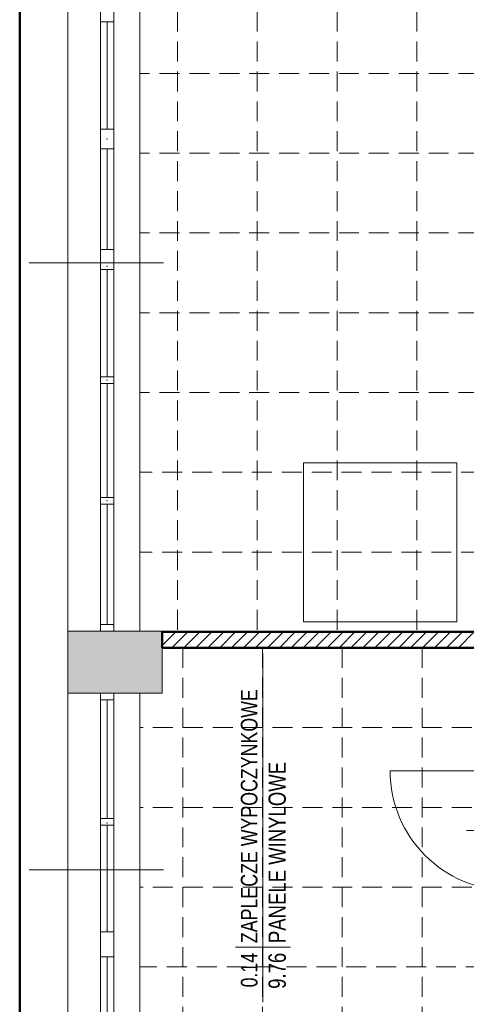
# Model space of a CAD drawing. Header units: millimetres. Extents: x -23540 to 53212, y -37964 to 41185.
# Tile 73 of 203: x -4095 to -3759, y -31900 to -31160. Entities that reach past the tile are written whole.
import ezdxf
from ezdxf.enums import TextEntityAlignment as Align

# ---------------------------------------------------------------- set-up
doc = ezdxf.new("R2010")
doc.units = ezdxf.units.MM
doc.linetypes.add('DASHEDX2', pattern=[1.5, 1, -0.5])
doc.layers.get('0').update_dxf_attribs({"lineweight": 18})
for name, color, linetype, lineweight in [('BA_met', 7, 'Continuous', 18), ('BA_sym', 7, 'Continuous', 18), ('M_Ramki rysunków', 2, 'Continuous', 18), ('PG_PRZERYWANE_ŚREDNIE', 1, 'DASHEDX2', 18), ('PG_WIDOKOWE_CIENKIE', 1, 'Continuous', 18), ('PG_ŚCIANY_DZIAŁOWE', 3, 'Continuous', 18), ('WYPOSAŻENIE GARAŻU', 253, 'Continuous', 5)]:
    doc.layers.add(name, color=color, linetype=linetype, lineweight=lineweight)
doc.styles.add('ROMANS', font='bikromsw.shx', dxfattribs={"width": 0.8})

# ---------------------------------------------------------------- blocks, each defined once
blk = doc.blocks.new('dr1h901')
at = {"color": 0}
blk.add_line((-0.5, 0), (-0.5, 1), dxfattribs=at)
blk.add_line((0, 0.3622), (0, -0.2655))
blk.add_arc((-0.5, 0), 1, 0, 90, dxfattribs=at)
blk = doc.blocks.new('bikmet')
blk.add_line((0, 1.65), (0, -1.65))
at = {"style": 'ROMANS', "width": 0.8}
blk.add_attdef('NRPOM', text='', height=1, dxfattribs=at).set_placement((-0.333, 0.333), align=Align.RIGHT)
blk.add_attdef('NWAPOM', (0.25, 0.333), '', height=1, dxfattribs=at)
blk.add_attdef('RAREA', text='', height=1.042, dxfattribs=at).set_placement((-0.333, -0.333), align=Align.TOP_RIGHT)
blk.add_attdef('PODLOGA', text='', height=1.042, dxfattribs=at).set_placement((0.25, -0.333), align=Align.TOP_LEFT)

msp = doc.modelspace()

# ---------------------------------------------------------------- hatches: boundary and pattern name
at = {"layer": 'PG_ŚCIANY_DZIAŁOWE', "true_color": 0x636466, "transparency": 33554610}
h = msp.add_hatch(color=251, dxfattribs=at)
h.dxf.hatch_style = 1
h.paths.add_polyline_path([(-3987.41, -31619.84), (-4058.41, -31619.84), (-4058.41, -31666.34), (-4004.41, -31666.34), (-3987.41, -31666.34)])

# ---------------------------------------------------------------- linework, layer by layer
at = {"color": 251, "true_color": 0x636466}
for p, q in [((-4058.41, -31982.34), (-4058.41, -29819.84)), ((-4033.91, -31619.84), (-4033.91, -31065.84)), ((-4023.91, -31619.84), (-4023.91, -31065.84)), ((-4004.41, -31065.84), (-4004.41, -31619.84)), ((-4023.91, -31161.5), (-4033.91, -31161.5)), ((-4028.91, -31242.17), (-4028.91, -31161.5)), ((-4023.91, -31242.17), (-4033.91, -31242.17)), ((-4023.91, -31257.17), (-4033.91, -31257.17)), ((-4028.91, -31332.84), (-4028.91, -31257.17)), ((-4023.91, -31332.84), (-4033.91, -31332.84)), ((-4023.91, -31347.84), (-4033.91, -31347.84)), ((-4028.91, -31428.5), (-4028.91, -31347.84)), ((-4023.91, -31428.5), (-4033.91, -31428.5)), ((-4023.91, -31433.5), (-4033.91, -31433.5)), ((-4028.91, -31519.17), (-4028.91, -31433.5)), ((-4023.91, -31519.17), (-4033.91, -31519.17)), ((-4023.91, -31524.17), (-4033.91, -31524.17)), ((-4028.91, -31614.84), (-4028.91, -31524.17)), ((-3987.41, -31619.84), (-4058.41, -31619.84)), ((-4023.91, -31614.84), (-4033.91, -31614.84)), ((-4023.91, -31619.84), (-4033.91, -31619.84)), ((-3987.41, -31666.34), (-3987.41, -31619.84)), ((-3987.41, -31620.34), (-3457.91, -31620.34)), ((-3987.41, -31632.34), (-3987.41, -31620.34)), ((-3457.91, -31632.34), (-3987.41, -31632.34)), ((-4004.41, -31666.34), (-4058.41, -31666.34)), ((-4033.91, -31944.34), (-4033.91, -31666.34)), ((-4023.91, -31666.34), (-4033.91, -31666.34)), ((-4023.91, -31671.34), (-4033.91, -31671.34)), ((-4028.91, -31760.59), (-4028.91, -31671.34)), ((-4023.91, -31944.34), (-4023.91, -31666.34)), ((-3987.41, -31666.34), (-4004.41, -31666.34)), ((-4004.41, -31666.34), (-4004.41, -31982.34)), ((-4004.41, -31666.34), (-3987.41, -31666.34)), ((-4023.91, -31760.59), (-4033.91, -31760.59)), ((-4023.91, -31765.59), (-4033.91, -31765.59)), ((-4028.91, -31845.84), (-4028.91, -31765.59)), ((-4023.91, -31845.84), (-4033.91, -31845.84)), ((-4004.41, -31868.34), (-4004.41, -31860.34)), ((-4023.91, -31864.84), (-4033.91, -31864.84)), ((-4028.91, -31939.34), (-4028.91, -31864.84))]:
    msp.add_line(p, q, dxfattribs=at)
for p in [(-4028.91, -31249.67), (-4028.91, -31249.67), (-4028.91, -31249.67), (-4028.91, -31249.67), (-4028.91, -31345.34), (-4028.91, -31345.34), (-4028.91, -31345.34), (-4028.91, -31345.34), (-4028.91, -31431), (-4028.91, -31431), (-4028.91, -31431), (-4028.91, -31431), (-4028.91, -31521.67), (-4028.91, -31521.67), (-4028.91, -31521.67), (-4028.91, -31521.67), (-4028.91, -31764), (-4028.91, -31764), (-4028.91, -31764), (-4028.91, -31764), (-4028.91, -31844.17), (-4028.91, -31844.17), (-4028.91, -31844.17), (-4028.91, -31844.17)]:
    msp.add_point(p, dxfattribs=at)
at = {"layer": 'BA_met', "color": 251, "true_color": 0x636466}
msp.add_line((-3911.63, -31898.95), (-3911.63, -31636.53), dxfattribs=at)
at = {"layer": 'BA_sym', "color": 251, "true_color": 0x636466}
for p, q in [((-3986.45, -31342.84), (-4087.47, -31342.84)), ((-3986.45, -31799.25), (-4087.47, -31799.25))]:
    msp.add_line(p, q, dxfattribs=at)
at = {"layer": 'M_Ramki rysunków', "color": 18, "lineweight": 50, "true_color": 0x000000}
msp.add_line((-4094.73, -33095.36), (-4094.73, -28995.36), dxfattribs=at)
at = {"layer": 'PG_PRZERYWANE_ŚREDNIE', "color": 251, "lineweight": 15, "ltscale": 15, "true_color": 0x636466}
for p, q in [((-3975.91, -30658.84), (-3975.91, -31620.34)), ((-3915.91, -30658.84), (-3915.91, -31620.34)), ((-3855.91, -30658.84), (-3855.91, -31620.34)), ((-3795.91, -30658.84), (-3795.91, -31620.34)), ((-3231.91, -31200.34), (-4004.41, -31200.34)), ((-3231.91, -31260.34), (-4004.41, -31260.34)), ((-3231.91, -31320.34), (-4004.41, -31320.34)), ((-3231.91, -31380.34), (-4004.41, -31380.34)), ((-3231.91, -31440.34), (-4004.41, -31440.34)), ((-3409.91, -31500.34), (-4004.41, -31500.34)), ((-3409.91, -31560.34), (-4004.41, -31560.34)), ((-3457.91, -31620.34), (-3987.41, -31620.34)), ((-3971.91, -31632.34), (-3971.91, -31949.34)), ((-3911.91, -31632.34), (-3911.91, -31949.34)), ((-3851.91, -31632.34), (-3851.91, -31949.34)), ((-3791.91, -31632.34), (-3791.91, -31949.34)), ((-3731.91, -31692.34), (-4004.41, -31692.34)), ((-3731.91, -31752.34), (-4004.41, -31752.34)), ((-3731.91, -31812.34), (-4004.41, -31812.34)), ((-3631.41, -31872.34), (-4004.41, -31872.34))]:
    msp.add_line(p, q, dxfattribs=at)
at = {"layer": 'PG_WIDOKOWE_CIENKIE', "color": 251, "lineweight": 13, "true_color": 0x636466}
for p, q in [((-3881.05, -31612.7), (-3881.05, -31493.12)), ((-3881.05, -31493.12), (-3765.69, -31493.12)), ((-3765.69, -31493.12), (-3765.69, -31612.7)), ((-3765.69, -31612.7), (-3881.05, -31612.7))]:
    msp.add_line(p, q, dxfattribs=at)
at = {"layer": 'PG_WIDOKOWE_CIENKIE', "color": 251, "lineweight": 50, "true_color": 0x636466}
for p, q in [((-3987.41, -31620.34), (-3457.91, -31620.34)), ((-3987.41, -31620.34), (-3987.41, -31632.34)), ((-3987.41, -31632.34), (-3457.91, -31632.34))]:
    msp.add_line(p, q, dxfattribs=at)
at = {"layer": 'PG_WIDOKOWE_CIENKIE', "color": 251, "linetype": 'Continuous', "lineweight": 18, "true_color": 0x636466}
for p, q in [((-3987.41, -31621.66), (-3986.08, -31620.34)), ((-3987.41, -31630.64), (-3977.1, -31620.34)), ((-3980.12, -31632.34), (-3968.12, -31620.34)), ((-3971.14, -31632.34), (-3959.14, -31620.34)), ((-3962.16, -31632.34), (-3950.16, -31620.34)), ((-3953.18, -31632.34), (-3941.18, -31620.34)), ((-3944.2, -31632.34), (-3932.2, -31620.34)), ((-3935.22, -31632.34), (-3923.22, -31620.34)), ((-3926.24, -31632.34), (-3914.24, -31620.34)), ((-3917.26, -31632.34), (-3905.26, -31620.34)), ((-3908.28, -31632.34), (-3896.28, -31620.34)), ((-3899.3, -31632.34), (-3887.3, -31620.34)), ((-3890.32, -31632.34), (-3878.32, -31620.34)), ((-3881.34, -31632.34), (-3869.34, -31620.34)), ((-3872.36, -31632.34), (-3860.36, -31620.34)), ((-3863.38, -31632.34), (-3851.38, -31620.34)), ((-3854.4, -31632.34), (-3842.4, -31620.34)), ((-3845.42, -31632.34), (-3833.42, -31620.34)), ((-3836.44, -31632.34), (-3824.44, -31620.34)), ((-3827.46, -31632.34), (-3815.46, -31620.34)), ((-3818.48, -31632.34), (-3806.48, -31620.34)), ((-3809.5, -31632.34), (-3797.5, -31620.34)), ((-3800.52, -31632.34), (-3788.52, -31620.34)), ((-3791.54, -31632.34), (-3779.54, -31620.34)), ((-3782.56, -31632.34), (-3770.56, -31620.34)), ((-3773.58, -31632.34), (-3761.58, -31620.34)), ((-3764.6, -31632.34), (-3752.6, -31620.34))]:
    msp.add_line(p, q, dxfattribs=at)

# ---------------------------------------------------------------- block references
at = {"layer": 'BA_met', "color": 251, "true_color": 0x636466, "xscale": 12.5, "yscale": 12.5, "zscale": 12.5, "rotation": 90}
msp.add_blockref('bikmet', (-3911.63, -31857.53), dxfattribs=at).add_auto_attribs({'NRPOM': '0.14', 'NWAPOM': 'ZAPLECZE WYPOCZYNKOWE', 'RAREA': '9.76', 'PODLOGA': 'PANELE WINYLOWE'})
at = {"layer": 'WYPOSAŻENIE GARAŻU', "color": 251, "true_color": 0x636466, "xscale": -90, "yscale": 90, "zscale": -90, "rotation": 90}
msp.add_blockref('dr1h901', (-3725.91, -31769.84), dxfattribs=at)

doc.saveas('drawing.dxf')
